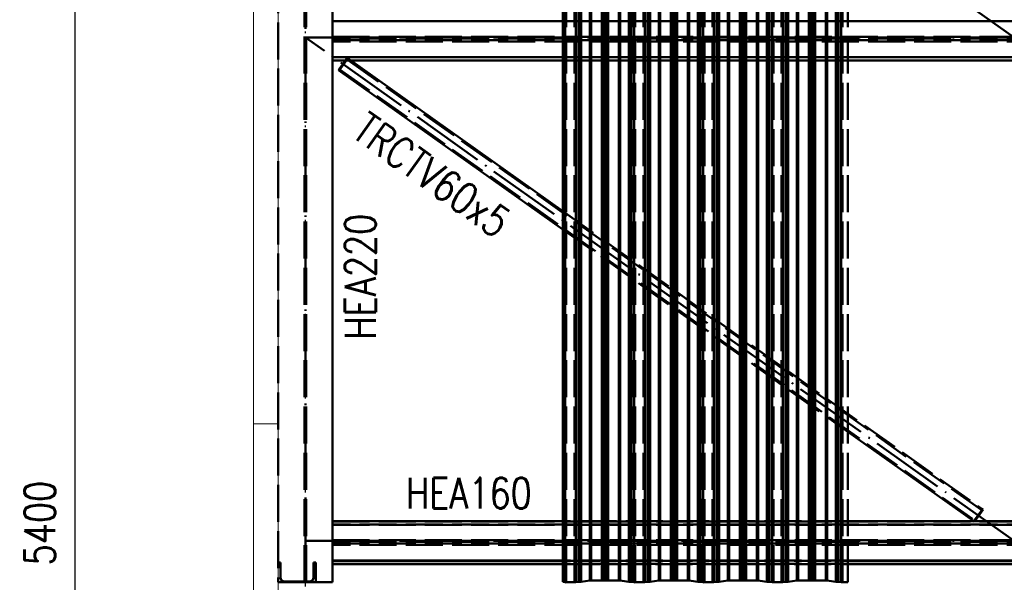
# Paper-space layout 'Layout1' of a CAD drawing. Extents: x -2 to 1033, y -36 to 596.
# Tile 59 of 126: x 335 to 415, y 430 to 476. Entities that reach past the tile are written whole.
import ezdxf

# ---------------------------------------------------------------- set-up
doc = ezdxf.new("R2010")
doc.units = 0
for name, pattern in [('ACAD_ISO02W100', [15, 12, -3]), ('ACAD_ISO04W100', [30.5, 24, -3, 0.5, -3]), ('HP_01_CER_B', [8, 5, -1, 1, -1])]:
    doc.linetypes.add(name, pattern=pattern)
doc.layers.get('0').update_dxf_attribs({"linetype": 'CONTINUOUS'})
doc.layers.get('DEFPOINTS').update_dxf_attribs({"color": 132, "linetype": 'CONTINUOUS'})
for name, color, linetype, lineweight in [('SS_KOTY', 3, 'CONTINUOUS', 25), ('SS_OSY_025', 7, 'HP_01_CER_B', 25), ('SS_PODKLADY_PANELY', 9, 'CONTINUOUS', 13), ('SS_POPIS_PROFILU', 13, 'CONTINUOUS', 25), ('SS_SLOUP ŠTÍTOVÝ', 183, 'CONTINUOUS', 50), ('SS_SLOUPY KRAJNÍ', 143, 'CONTINUOUS', 50), ('SS_VAZNICE', 123, 'CONTINUOUS', 50), ('SS_ZTUŽENÍ STŘECHA', 211, 'CONTINUOUS', 50)]:
    doc.layers.add(name, color=color, linetype=linetype, lineweight=lineweight)
doc.layers.add('SS_PLECHY', color=7, linetype='CONTINUOUS', lineweight=50, true_color=0xb47846)
doc.styles.add('ROMANS', font='romans.shx', dxfattribs={"width": 0.8})
doc.styles.add('romans.shx', font='romans.shx', dxfattribs={"height": 5})
doc.dimstyles.new('A-1_(2.5)_50AS', dxfattribs={"dimtxt": 2.5, "dimasz": 2, "dimexe": 1, "dimexo": 2, "dimgap": 0, "dimtad": 0, "dimdec": 1, "dimlfac": 50, "dimrnd": 1, "dimtxsty": 'ROMANS', "dimblk1": 'OBLIQUE', "dimblk2": 'OBLIQUE', "dimsah": 1, "dimcen": 2, "dimclrd": 256, "dimclre": 256, "dimclrt": 256, "dimadec": 1, "dimazin": 2, "dimtfac": 0.714286, "dimtdec": 1, "dimtmove": 0, "dimatfit": 3, "dimldrblk": 'OPEN', "dimfxl": 1, "dimtvp": 1.142857, "dimtfill": 1, "dimtolj": 1, "dimlwd": -1, "dimlwe": -1, "dimarcsym": 0})

# ---------------------------------------------------------------- blocks, each defined once
blk = doc.blocks.new('_Oblique')
at = {"color": 0, "linetype": 'ByBlock', "lineweight": -2}
blk.add_line((-0.5, -0.5), (0.5, 0.5), dxfattribs=at)
blk = doc.blocks.new('*D108')
at = {"layer": 'DEFPOINTS', "color": 0, "transparency": 16777216}
for p in [(339.851, 488.738), (358.529, 488.738), (358.529, 380.738)]:
    blk.add_point(p, dxfattribs=at)
at = {"layer": 'SS_KOTY', "transparency": 16777216}
for p, q in [((356.529, 488.738), (338.851, 488.738)), ((339.851, 380.738), (339.851, 488.738)), ((356.529, 380.738), (338.851, 380.738))]:
    blk.add_line(p, q, dxfattribs=at)
at = {"layer": 'SS_KOTY', "transparency": 16777216, "xscale": 2, "yscale": 2, "zscale": 2}
for p, rotation in [((339.851, 488.738), 90), ((339.851, 380.738), 270)]:
    blk.add_blockref('_Oblique', p, dxfattribs=dict(at, rotation=rotation))
at = {"layer": 'SS_KOTY', "transparency": 16777216, "insert": (336.994, 434.738), "char_height": 2.5, "attachment_point": 5, "rotation": 90, "style": 'ROMANS', "bg_fill": 3, "box_fill_scale": 1.1, "bg_fill_color": 256, "bg_fill_true_color": 13158600, "bg_fill_transparency": 0}
blk.add_mtext('\\A1;5400', dxfattribs=at)
blk = doc.blocks.new('_OPEN')
at = {"color": 0, "linetype": 'ByBlock'}
for p, q in [((-1, 0.167), (0, 0)), ((0, 0), (-1, -0.167)), ((0, 0), (-1, 0))]:
    blk.add_line(p, q, dxfattribs=at)

psp = doc.layouts.get("Layout1")

# ---------------------------------------------------------------- linework, layer by layer
at = {"layer": 'SS_PLECHY', "color": 5, "linetype": 'Continuous', "ltscale": 0.25}
for p, q in [((381.5986, 520.0449), (381.5986, 430.0889)), ((381.7071, 520.0504), (381.7071, 430.0943)), ((382.585, 520.0504), (382.585, 430.0943)), ((382.6591, 520.0482), (382.6591, 430.0922)), ((382.7699, 520.041), (382.7699, 430.085)), ((382.8952, 520.041), (382.8952, 430.085)), ((383.006, 520.0482), (383.006, 430.0922)), ((383.08, 520.0504), (383.08, 430.0943)), ((383.958, 520.0504), (383.958, 430.0943)), ((384.0665, 520.0449), (384.0665, 430.0889)), ((387.1966, 520.0449), (387.1966, 430.0889)), ((387.3051, 520.0504), (387.3051, 430.0943)), ((388.183, 520.0504), (388.183, 430.0943)), ((388.2571, 520.0482), (388.2571, 430.0922)), ((388.3679, 520.041), (388.3679, 430.085)), ((388.4932, 520.041), (388.4932, 430.085)), ((388.604, 520.0482), (388.604, 430.0922)), ((388.678, 520.0504), (388.678, 430.0943)), ((389.556, 520.0504), (389.556, 430.0943)), ((389.6645, 520.0449), (389.6645, 430.0889)), ((392.7946, 520.0449), (392.7946, 430.0889)), ((392.9031, 520.0504), (392.9031, 430.0943)), ((393.781, 520.0504), (393.781, 430.0943)), ((393.8551, 520.0482), (393.8551, 430.0922)), ((393.9659, 520.041), (393.9659, 430.085)), ((394.0912, 520.041), (394.0912, 430.085)), ((394.202, 520.0482), (394.202, 430.0922)), ((394.276, 520.0504), (394.276, 430.0943)), ((395.154, 520.0504), (395.154, 430.0943)), ((395.2625, 520.0449), (395.2625, 430.0889)), ((398.3926, 520.0449), (398.3926, 430.0889)), ((398.5011, 520.0504), (398.5011, 430.0943)), ((399.379, 520.0504), (399.379, 430.0943)), ((399.4531, 520.0482), (399.4531, 430.0922)), ((399.5639, 520.041), (399.5639, 430.085)), ((399.6892, 520.041), (399.6892, 430.085)), ((399.8, 520.0482), (399.8, 430.0922)), ((399.874, 520.0504), (399.874, 430.0943)), ((400.752, 520.0504), (400.752, 430.0943)), ((400.8605, 520.0449), (400.8605, 430.0889)), ((379.4272, 519.9224), (379.4272, 429.9664)), ((379.4439, 519.9235), (379.4439, 429.9674)), ((379.6063, 519.9004), (379.6063, 429.9443)), ((380.4608, 519.9004), (380.4608, 429.9443)), ((380.6725, 519.9305), (380.6725, 429.9744)), ((380.7195, 519.9345), (380.7195, 429.9784)), ((380.8521, 519.9412), (380.8521, 429.9851)), ((380.8919, 519.9446), (380.8919, 429.9885)), ((384.7732, 519.9446), (384.7732, 429.9885)), ((384.8129, 519.9412), (384.8129, 429.9851)), ((384.9456, 519.9345), (384.9456, 429.9784)), ((384.9926, 519.9305), (384.9926, 429.9744)), ((385.2043, 519.9004), (385.2043, 429.9443)), ((386.0588, 519.9004), (386.0588, 429.9443)), ((386.2705, 519.9305), (386.2705, 429.9744)), ((386.3175, 519.9345), (386.3175, 429.9784)), ((386.4501, 519.9412), (386.4501, 429.9851)), ((386.4899, 519.9446), (386.4899, 429.9885)), ((390.3712, 519.9446), (390.3712, 429.9885)), ((390.4109, 519.9412), (390.4109, 429.9851)), ((390.5436, 519.9345), (390.5436, 429.9784)), ((390.5906, 519.9305), (390.5906, 429.9744)), ((390.8023, 519.9004), (390.8023, 429.9443)), ((391.6568, 519.9004), (391.6568, 429.9443)), ((391.8685, 519.9305), (391.8685, 429.9744)), ((391.9155, 519.9345), (391.9155, 429.9784)), ((392.0481, 519.9412), (392.0481, 429.9851)), ((392.0879, 519.9446), (392.0879, 429.9885)), ((395.9692, 519.9446), (395.9692, 429.9885)), ((396.0089, 519.9412), (396.0089, 429.9851)), ((396.1416, 519.9345), (396.1416, 429.9784)), ((396.1886, 519.9305), (396.1886, 429.9744)), ((396.4003, 519.9004), (396.4003, 429.9443)), ((397.2548, 519.9004), (397.2548, 429.9443)), ((397.4665, 519.9305), (397.4665, 429.9744)), ((397.5135, 519.9345), (397.5135, 429.9784)), ((397.6461, 519.9412), (397.6461, 429.9851)), ((397.6859, 519.9446), (397.6859, 429.9885)), ((401.5672, 519.9446), (401.5672, 429.9885)), ((401.6069, 519.9412), (401.6069, 429.9851)), ((401.7396, 519.9345), (401.7396, 429.9784)), ((401.7866, 519.9305), (401.7866, 429.9744)), ((401.9983, 519.9004), (401.9983, 429.9443)), ((379.4272, 429.9664), (379.4439, 429.9674)), ((379.4272, 429.9664), (379.5896, 429.9433)), ((379.4439, 429.9674), (379.6063, 429.9443)), ((379.6981, 429.9397), (380.369, 429.9397)), ((379.6981, 429.9378), (380.369, 429.9378)), ((380.4608, 429.9443), (380.6725, 429.9744)), ((380.4775, 429.9433), (380.6892, 429.9734)), ((380.7195, 429.9784), (380.8521, 429.9851)), ((380.7289, 429.9768), (380.8616, 429.9835)), ((380.8919, 429.9885), (381.5986, 430.0889)), ((380.9086, 429.9875), (381.6153, 430.0878)), ((381.7071, 430.0943), (382.585, 430.0943)), ((381.7071, 430.0925), (382.585, 430.0925)), ((382.6477, 430.0906), (382.7585, 430.0834)), ((382.6591, 430.0922), (382.7699, 430.085)), ((382.8952, 430.085), (383.006, 430.0922)), ((382.9065, 430.0834), (383.0174, 430.0906)), ((383.08, 430.0943), (383.958, 430.0943)), ((383.08, 430.0925), (383.958, 430.0925)), ((384.0498, 430.0878), (384.7565, 429.9875)), ((384.0665, 430.0889), (384.7732, 429.9885)), ((384.8035, 429.9835), (384.9361, 429.9768)), ((384.8129, 429.9851), (384.9456, 429.9784)), ((384.9759, 429.9734), (385.1876, 429.9433)), ((384.9926, 429.9744), (385.2043, 429.9443)), ((385.2961, 429.9397), (385.967, 429.9397)), ((385.2961, 429.9378), (385.967, 429.9378)), ((386.0588, 429.9443), (386.2705, 429.9744)), ((386.0755, 429.9433), (386.2872, 429.9734)), ((386.3175, 429.9784), (386.4501, 429.9851)), ((386.3269, 429.9768), (386.4596, 429.9835)), ((386.4899, 429.9885), (387.1966, 430.0889)), ((386.5066, 429.9875), (387.2133, 430.0878)), ((387.3051, 430.0943), (388.183, 430.0943)), ((387.3051, 430.0925), (388.183, 430.0925)), ((388.2457, 430.0906), (388.3565, 430.0834)), ((388.2571, 430.0922), (388.3679, 430.085)), ((388.4932, 430.085), (388.604, 430.0922)), ((388.5045, 430.0834), (388.6154, 430.0906)), ((388.678, 430.0943), (389.556, 430.0943)), ((388.678, 430.0925), (389.556, 430.0925)), ((389.6478, 430.0878), (390.3545, 429.9875)), ((389.6645, 430.0889), (390.3712, 429.9885)), ((390.4015, 429.9835), (390.5341, 429.9768)), ((390.4109, 429.9851), (390.5436, 429.9784)), ((390.5739, 429.9734), (390.7856, 429.9433)), ((390.5906, 429.9744), (390.8023, 429.9443)), ((390.8941, 429.9397), (391.565, 429.9397)), ((390.8941, 429.9378), (391.565, 429.9378)), ((391.6568, 429.9443), (391.8685, 429.9744)), ((391.6735, 429.9433), (391.8852, 429.9734)), ((391.9155, 429.9784), (392.0481, 429.9851)), ((391.9249, 429.9768), (392.0576, 429.9835)), ((392.0879, 429.9885), (392.7946, 430.0889)), ((392.1046, 429.9875), (392.8113, 430.0878)), ((392.9031, 430.0943), (393.781, 430.0943)), ((392.9031, 430.0925), (393.781, 430.0925)), ((393.8437, 430.0906), (393.9545, 430.0834)), ((393.8551, 430.0922), (393.9659, 430.085)), ((394.0912, 430.085), (394.202, 430.0922)), ((394.1025, 430.0834), (394.2134, 430.0906)), ((394.276, 430.0943), (395.154, 430.0943)), ((394.276, 430.0925), (395.154, 430.0925)), ((395.2458, 430.0878), (395.9525, 429.9875)), ((395.2625, 430.0889), (395.9692, 429.9885)), ((395.9995, 429.9835), (396.1321, 429.9768)), ((396.0089, 429.9851), (396.1416, 429.9784)), ((396.1719, 429.9734), (396.3836, 429.9433)), ((396.1886, 429.9744), (396.4003, 429.9443)), ((396.4921, 429.9397), (397.163, 429.9397)), ((396.4921, 429.9378), (397.163, 429.9378)), ((397.2548, 429.9443), (397.4665, 429.9744)), ((397.2715, 429.9433), (397.4832, 429.9734)), ((397.5135, 429.9784), (397.6461, 429.9851)), ((397.5229, 429.9768), (397.6556, 429.9835)), ((397.6859, 429.9885), (398.3926, 430.0889)), ((397.7026, 429.9875), (398.4093, 430.0878)), ((398.5011, 430.0943), (399.379, 430.0943)), ((398.5011, 430.0925), (399.379, 430.0925)), ((399.4417, 430.0906), (399.5525, 430.0834)), ((399.4531, 430.0922), (399.5639, 430.085)), ((399.6892, 430.085), (399.8, 430.0922)), ((399.7005, 430.0834), (399.8114, 430.0906)), ((399.874, 430.0943), (400.752, 430.0943)), ((399.874, 430.0925), (400.752, 430.0925)), ((400.8438, 430.0878), (401.5505, 429.9875)), ((400.8605, 430.0889), (401.5672, 429.9885)), ((401.5975, 429.9835), (401.7301, 429.9768)), ((401.6069, 429.9851), (401.7396, 429.9784)), ((401.7699, 429.9734), (401.9816, 429.9433)), ((401.7866, 429.9744), (401.9983, 429.9443)), ((402.0901, 429.9397), (402.5255, 429.9397)), ((402.0901, 429.9378), (402.5255, 429.9378)), ((402.5255, 429.9378), (402.5255, 429.9397)), ((402.5255, 429.936), (402.5255, 429.9378))]:
    psp.add_line(p, q, dxfattribs=at)
at = {"layer": 'SS_PLECHY', "color": 5, "linetype": 'ACAD_ISO02W100', "ltscale": 0.25}
for p, q in [((381.6153, 430.0878), (381.6153, 520.0439)), ((382.6477, 430.0906), (382.6477, 520.0467)), ((382.7585, 430.0834), (382.7585, 520.0395)), ((382.9065, 430.0834), (382.9065, 520.0395)), ((383.0174, 430.0906), (383.0174, 520.0467)), ((384.0498, 430.0878), (384.0498, 520.0439)), ((387.2133, 430.0878), (387.2133, 520.0439)), ((388.2457, 430.0906), (388.2457, 520.0467)), ((388.3565, 430.0834), (388.3565, 520.0395)), ((388.5045, 430.0834), (388.5045, 520.0395)), ((388.6154, 430.0906), (388.6154, 520.0467)), ((389.6478, 430.0878), (389.6478, 520.0439)), ((392.8113, 430.0878), (392.8113, 520.0439)), ((393.8437, 430.0906), (393.8437, 520.0467)), ((393.9545, 430.0834), (393.9545, 520.0395)), ((394.1025, 430.0834), (394.1025, 520.0395)), ((394.2134, 430.0906), (394.2134, 520.0467)), ((395.2458, 430.0878), (395.2458, 520.0439)), ((398.4093, 430.0878), (398.4093, 520.0439)), ((399.4417, 430.0906), (399.4417, 520.0467)), ((399.5525, 430.0834), (399.5525, 520.0395)), ((399.7005, 430.0834), (399.7005, 520.0395)), ((399.8114, 430.0906), (399.8114, 520.0467)), ((400.8438, 430.0878), (400.8438, 520.0439)), ((379.5896, 429.9433), (379.5896, 519.8994)), ((380.4775, 429.9433), (380.4775, 519.8994)), ((380.6892, 429.9734), (380.6892, 519.9295)), ((380.7289, 429.9768), (380.7289, 519.9329)), ((380.8616, 429.9835), (380.8616, 519.9395)), ((380.9086, 429.9875), (380.9086, 519.9436)), ((384.7565, 429.9875), (384.7565, 519.9436)), ((384.8035, 429.9835), (384.8035, 519.9395)), ((384.9361, 429.9768), (384.9361, 519.9329)), ((384.9759, 429.9734), (384.9759, 519.9295)), ((385.1876, 429.9433), (385.1876, 519.8994)), ((386.0755, 429.9433), (386.0755, 519.8994)), ((386.2872, 429.9734), (386.2872, 519.9295)), ((386.3269, 429.9768), (386.3269, 519.9329)), ((386.4596, 429.9835), (386.4596, 519.9395)), ((386.5066, 429.9875), (386.5066, 519.9436)), ((390.3545, 429.9875), (390.3545, 519.9436)), ((390.4015, 429.9835), (390.4015, 519.9395)), ((390.5341, 429.9768), (390.5341, 519.9329)), ((390.5739, 429.9734), (390.5739, 519.9295)), ((390.7856, 429.9433), (390.7856, 519.8994)), ((391.6735, 429.9433), (391.6735, 519.8994)), ((391.8852, 429.9734), (391.8852, 519.9295)), ((391.9249, 429.9768), (391.9249, 519.9329)), ((392.0576, 429.9835), (392.0576, 519.9395)), ((392.1046, 429.9875), (392.1046, 519.9436)), ((395.9525, 429.9875), (395.9525, 519.9436)), ((395.9995, 429.9835), (395.9995, 519.9395)), ((396.1321, 429.9768), (396.1321, 519.9329)), ((396.1719, 429.9734), (396.1719, 519.9295)), ((396.3836, 429.9433), (396.3836, 519.8994)), ((397.2715, 429.9433), (397.2715, 519.8994)), ((397.4832, 429.9734), (397.4832, 519.9295)), ((397.5229, 429.9768), (397.5229, 519.9329)), ((397.6556, 429.9835), (397.6556, 519.9395)), ((397.7026, 429.9875), (397.7026, 519.9436)), ((401.5505, 429.9875), (401.5505, 519.9436)), ((401.5975, 429.9835), (401.5975, 519.9395)), ((401.7301, 429.9768), (401.7301, 519.9329)), ((401.7699, 429.9734), (401.7699, 519.9295)), ((401.9816, 429.9433), (401.9816, 519.8994)), ((379.6981, 429.9378), (379.6981, 500.6454)), ((380.369, 429.9378), (380.369, 500.1692)), ((385.2961, 429.9378), (385.2961, 496.6714)), ((385.967, 429.9378), (385.967, 496.1952)), ((390.8941, 429.9378), (390.8941, 492.6973)), ((391.565, 429.9378), (391.565, 492.2211)), ((396.4921, 429.9378), (396.4921, 488.7233)), ((397.163, 429.9378), (397.163, 488.247)), ((402.0901, 429.9378), (402.0901, 484.7492)), ((402.5255, 429.9397), (402.5255, 484.4401)), ((379.6981, 429.936), (379.6981, 429.9378)), ((380.369, 429.936), (380.369, 429.9378)), ((381.7071, 430.0943), (381.7071, 430.0925)), ((382.585, 430.0943), (382.585, 430.0925)), ((383.08, 430.0943), (383.08, 430.0925)), ((383.958, 430.0943), (383.958, 430.0925)), ((385.2961, 429.936), (385.2961, 429.9378)), ((385.967, 429.936), (385.967, 429.9378)), ((387.3051, 430.0943), (387.3051, 430.0925)), ((388.183, 430.0943), (388.183, 430.0925)), ((388.678, 430.0943), (388.678, 430.0925)), ((389.556, 430.0943), (389.556, 430.0925)), ((390.8941, 429.936), (390.8941, 429.9378)), ((391.565, 429.936), (391.565, 429.9378)), ((392.9031, 430.0943), (392.9031, 430.0925)), ((393.781, 430.0943), (393.781, 430.0925)), ((394.276, 430.0943), (394.276, 430.0925)), ((395.154, 430.0943), (395.154, 430.0925)), ((396.4921, 429.936), (396.4921, 429.9378)), ((397.163, 429.936), (397.163, 429.9378)), ((398.5011, 430.0943), (398.5011, 430.0925)), ((399.379, 430.0943), (399.379, 430.0925)), ((399.874, 430.0943), (399.874, 430.0925)), ((400.752, 430.0943), (400.752, 430.0925)), ((402.0901, 429.936), (402.0901, 429.9378))]:
    psp.add_line(p, q, dxfattribs=at)
at = {"layer": 'SS_PLECHY', "color": 5, "linetype": 'Continuous', "ltscale": 0.25, "extrusion": (5.42522e-12, -0.9956, 0.093704)}
psp.add_arc((379.6981, 40.2878, -428.0583), 0.13, 213.424811, 270, dxfattribs=at)
at = {"layer": 'SS_PLECHY', "color": 5, "linetype": 'Continuous', "ltscale": 0.25, "extrusion": (-9.24557e-12, 0.9956, 0.093704)}
psp.add_arc((-379.6981, -40.2856, 428.034), 0.13, 270, 326.575189, dxfattribs=at)
at = {"layer": 'SS_PLECHY', "color": 5, "linetype": 'Continuous', "ltscale": 0.25, "extrusion": (6.0807e-12, -0.9956, 0.093704)}
psp.add_arc((379.6981, 40.2878, -428.0583), 0.11, 213.424811, 270, dxfattribs=at)
at = {"layer": 'SS_PLECHY', "color": 5, "linetype": 'Continuous', "ltscale": 0.25, "extrusion": (-3.32447e-12, -0.9956, 0.093704)}
psp.add_arc((380.369, 40.2878, -428.0583), 0.11, 270, 326.575189, dxfattribs=at)
at = {"layer": 'SS_PLECHY', "color": 5, "linetype": 'Continuous', "ltscale": 0.25, "extrusion": (-2.59915e-12, -0.9956, 0.093704)}
psp.add_arc((380.369, 40.2878, -428.0583), 0.13, 270, 326.575189, dxfattribs=at)
at = {"layer": 'SS_PLECHY', "color": 5, "linetype": 'Continuous', "ltscale": 0.25, "extrusion": (4.83128e-12, 0.9956, 0.093704)}
psp.add_arc((-380.369, -40.2856, 428.034), 0.13, 213.424811, 270, dxfattribs=at)
at = {"layer": 'SS_PLECHY', "color": 5, "linetype": 'Continuous', "ltscale": 0.25, "extrusion": (-4.68486e-12, 0.9956, -0.093704)}
psp.add_arc((-380.781, 40.2895, 428.0759), 0.13, 33.424811, 61.735996, dxfattribs=at)
at = {"layer": 'SS_PLECHY', "color": 5, "linetype": 'Continuous', "ltscale": 0.25, "extrusion": (-4.83746e-12, 0.9956, -0.093704)}
psp.add_arc((-380.781, 40.2895, 428.0759), 0.11, 33.424811, 61.735996, dxfattribs=at)
at = {"layer": 'SS_PLECHY', "color": 5, "linetype": 'Continuous', "ltscale": 0.25, "extrusion": (-2.89285e-12, -0.9956, 0.093704)}
psp.add_arc((380.8001, 40.292, -428.1023), 0.11, 298.264004, 326.575189, dxfattribs=at)
at = {"layer": 'SS_PLECHY', "color": 5, "linetype": 'Continuous', "ltscale": 0.25, "extrusion": (-3.05165e-12, -0.9956, 0.093704)}
psp.add_arc((380.8001, 40.292, -428.1023), 0.13, 298.264004, 326.575189, dxfattribs=at)
at = {"layer": 'SS_PLECHY', "color": 5, "linetype": 'Continuous', "ltscale": 0.25, "extrusion": (-6.39448e-13, 0.9956, -0.093704)}
psp.add_arc((-381.7071, 40.3002, 428.1898), 0.13, 33.424811, 90, dxfattribs=at)
at = {"layer": 'SS_PLECHY', "color": 5, "linetype": 'Continuous', "ltscale": 0.25, "extrusion": (-6.34698e-13, 0.9956, -0.093704)}
psp.add_arc((-381.7071, 40.3002, 428.1898), 0.11, 33.424811, 90, dxfattribs=at)
at = {"layer": 'SS_PLECHY', "color": 5, "linetype": 'Continuous', "ltscale": 0.25, "extrusion": (2.33376e-14, 0.9956, -0.093704)}
psp.add_arc((-382.585, 40.3002, 428.1898), 0.13, 90, 124.700883, dxfattribs=at)
at = {"layer": 'SS_PLECHY', "color": 5, "linetype": 'Continuous', "ltscale": 0.25, "extrusion": (8.86317e-14, 0.9956, -0.093704)}
psp.add_arc((-382.585, 40.3002, 428.1898), 0.11, 90, 124.700883, dxfattribs=at)
at = {"layer": 'SS_PLECHY', "color": 5, "linetype": 'Continuous', "ltscale": 0.25, "extrusion": (3.37324e-14, -0.9956, 0.093704)}
psp.add_arc((382.8325, 40.3013, -428.2011), 0.13, 235.299117, 304.700883, dxfattribs=at)
at = {"layer": 'SS_PLECHY', "color": 5, "linetype": 'Continuous', "ltscale": 0.25, "extrusion": (-1.5684e-13, -0.9956, 0.093704)}
psp.add_arc((382.8325, 40.3013, -428.2011), 0.11, 235.299117, 304.700883, dxfattribs=at)
at = {"layer": 'SS_PLECHY', "color": 5, "linetype": 'Continuous', "ltscale": 0.25, "extrusion": (6.36982e-14, 0.9956, -0.093704)}
psp.add_arc((-383.08, 40.3002, 428.1898), 0.13, 55.299117, 90, dxfattribs=at)
at = {"layer": 'SS_PLECHY', "color": 5, "linetype": 'Continuous', "ltscale": 0.25, "extrusion": (5.54174e-14, 0.9956, -0.093704)}
psp.add_arc((-383.08, 40.3002, 428.1898), 0.11, 55.299117, 90, dxfattribs=at)
at = {"layer": 'SS_PLECHY', "color": 5, "linetype": 'Continuous', "ltscale": 0.25, "extrusion": (3.77417e-14, 0.9956, -0.093704)}
psp.add_arc((-383.958, 40.3002, 428.1898), 0.13, 90, 146.575189, dxfattribs=at)
at = {"layer": 'SS_PLECHY', "color": 5, "linetype": 'Continuous', "ltscale": 0.25, "extrusion": (-1.61878e-13, 0.9956, -0.093704)}
psp.add_arc((-383.958, 40.3002, 428.1898), 0.11, 90, 146.575189, dxfattribs=at)
at = {"layer": 'SS_PLECHY', "color": 5, "linetype": 'Continuous', "ltscale": 0.25, "extrusion": (2.96584e-12, -0.9956, 0.093704)}
psp.add_arc((384.865, 40.292, -428.1023), 0.13, 213.424811, 241.735996, dxfattribs=at)
at = {"layer": 'SS_PLECHY', "color": 5, "linetype": 'Continuous', "ltscale": 0.25, "extrusion": (2.78685e-12, -0.9956, 0.093704)}
psp.add_arc((384.865, 40.292, -428.1023), 0.11, 213.424811, 241.735996, dxfattribs=at)
at = {"layer": 'SS_PLECHY', "color": 5, "linetype": 'Continuous', "ltscale": 0.25, "extrusion": (2.44169e-12, 0.9956, -0.093704)}
psp.add_arc((-384.8841, 40.2895, 428.0759), 0.11, 118.264004, 146.575189, dxfattribs=at)
at = {"layer": 'SS_PLECHY', "color": 5, "linetype": 'Continuous', "ltscale": 0.25, "extrusion": (2.34656e-12, 0.9956, -0.093704)}
psp.add_arc((-384.8841, 40.2895, 428.0759), 0.13, 118.264004, 146.575189, dxfattribs=at)
at = {"layer": 'SS_PLECHY', "color": 5, "linetype": 'Continuous', "ltscale": 0.25, "extrusion": (3.8962e-12, -0.9956, 0.093704)}
psp.add_arc((385.2961, 40.2878, -428.0583), 0.13, 213.424811, 270, dxfattribs=at)
at = {"layer": 'SS_PLECHY', "color": 5, "linetype": 'Continuous', "ltscale": 0.25, "extrusion": (-5.96025e-12, 0.9956, 0.093704)}
psp.add_arc((-385.2961, -40.2856, 428.034), 0.13, 270, 326.575189, dxfattribs=at)
at = {"layer": 'SS_PLECHY', "color": 5, "linetype": 'Continuous', "ltscale": 0.25, "extrusion": (4.27362e-12, -0.9956, 0.093704)}
psp.add_arc((385.2961, 40.2878, -428.0583), 0.11, 213.424811, 270, dxfattribs=at)
at = {"layer": 'SS_PLECHY', "color": 5, "linetype": 'Continuous', "ltscale": 0.25, "extrusion": (-2.36334e-12, -0.9956, 0.093704)}
psp.add_arc((385.967, 40.2878, -428.0583), 0.11, 270, 326.575189, dxfattribs=at)
at = {"layer": 'SS_PLECHY', "color": 5, "linetype": 'Continuous', "ltscale": 0.25, "extrusion": (-1.78587e-12, -0.9956, 0.093704)}
psp.add_arc((385.967, 40.2878, -428.0583), 0.13, 270, 326.575189, dxfattribs=at)
at = {"layer": 'SS_PLECHY', "color": 5, "linetype": 'Continuous', "ltscale": 0.25, "extrusion": (3.08935e-12, 0.9956, 0.093704)}
psp.add_arc((-385.967, -40.2856, 428.034), 0.13, 213.424811, 270, dxfattribs=at)
at = {"layer": 'SS_PLECHY', "color": 5, "linetype": 'Continuous', "ltscale": 0.25, "extrusion": (-3.1558e-12, 0.9956, -0.093704)}
psp.add_arc((-386.379, 40.2895, 428.0759), 0.13, 33.424811, 61.735996, dxfattribs=at)
at = {"layer": 'SS_PLECHY', "color": 5, "linetype": 'Continuous', "ltscale": 0.25, "extrusion": (-3.01835e-12, 0.9956, -0.093704)}
psp.add_arc((-386.379, 40.2895, 428.0759), 0.11, 33.424811, 61.735996, dxfattribs=at)
at = {"layer": 'SS_PLECHY', "color": 5, "linetype": 'Continuous', "ltscale": 0.25, "extrusion": (-1.48409e-12, -0.9956, 0.093704)}
psp.add_arc((386.3981, 40.292, -428.1023), 0.11, 298.264004, 326.575189, dxfattribs=at)
at = {"layer": 'SS_PLECHY', "color": 5, "linetype": 'Continuous', "ltscale": 0.25, "extrusion": (-1.86751e-12, -0.9956, 0.093704)}
psp.add_arc((386.3981, 40.292, -428.1023), 0.13, 298.264004, 326.575189, dxfattribs=at)
at = {"layer": 'SS_PLECHY', "color": 5, "linetype": 'Continuous', "ltscale": 0.25, "extrusion": (8.89606e-13, 0.9956, -0.093704)}
psp.add_arc((-387.3051, 40.3002, 428.1898), 0.13, 33.424811, 90, dxfattribs=at)
at = {"layer": 'SS_PLECHY', "color": 5, "linetype": 'Continuous', "ltscale": 0.25, "extrusion": (1.17234e-12, 0.9956, -0.093704)}
psp.add_arc((-387.3051, 40.3002, 428.1898), 0.11, 33.424811, 90, dxfattribs=at)
at = {"layer": 'SS_PLECHY', "color": 5, "linetype": 'Continuous', "ltscale": 0.25, "extrusion": (-5.90086e-13, 0.9956, -0.093704)}
psp.add_arc((-388.183, 40.3002, 428.1898), 0.13, 90, 124.700883, dxfattribs=at)
at = {"layer": 'SS_PLECHY', "color": 5, "linetype": 'Continuous', "ltscale": 0.25, "extrusion": (-6.36333e-13, 0.9956, -0.093704)}
psp.add_arc((-388.183, 40.3002, 428.1898), 0.11, 90, 124.700883, dxfattribs=at)
at = {"layer": 'SS_PLECHY', "color": 5, "linetype": 'Continuous', "ltscale": 0.25, "extrusion": (-7.63936e-13, -0.9956, 0.093704)}
psp.add_arc((388.4305, 40.3013, -428.2011), 0.13, 235.299117, 304.700883, dxfattribs=at)
at = {"layer": 'SS_PLECHY', "color": 5, "linetype": 'Continuous', "ltscale": 0.25, "extrusion": (-9.06689e-13, -0.9956, 0.093704)}
psp.add_arc((388.4305, 40.3013, -428.2011), 0.11, 235.299117, 304.700883, dxfattribs=at)
at = {"layer": 'SS_PLECHY', "color": 5, "linetype": 'Continuous', "ltscale": 0.25, "extrusion": (5.40863e-13, 0.9956, -0.093704)}
psp.add_arc((-388.678, 40.3002, 428.1898), 0.13, 55.299117, 90, dxfattribs=at)
at = {"layer": 'SS_PLECHY', "color": 5, "linetype": 'Continuous', "ltscale": 0.25, "extrusion": (8.32499e-13, 0.9956, -0.093704)}
psp.add_arc((-388.678, 40.3002, 428.1898), 0.11, 55.299117, 90, dxfattribs=at)
at = {"layer": 'SS_PLECHY', "color": 5, "linetype": 'Continuous', "ltscale": 0.25, "extrusion": (-7.75525e-13, 0.9956, -0.093704)}
psp.add_arc((-389.556, 40.3002, 428.1898), 0.13, 90, 146.575189, dxfattribs=at)
at = {"layer": 'SS_PLECHY', "color": 5, "linetype": 'Continuous', "ltscale": 0.25, "extrusion": (-1.12943e-12, 0.9956, -0.093704)}
psp.add_arc((-389.556, 40.3002, 428.1898), 0.11, 90, 146.575189, dxfattribs=at)
at = {"layer": 'SS_PLECHY', "color": 5, "linetype": 'Continuous', "ltscale": 0.25, "extrusion": (1.42659e-12, -0.9956, 0.093704)}
psp.add_arc((390.463, 40.292, -428.1023), 0.13, 213.424811, 241.735996, dxfattribs=at)
at = {"layer": 'SS_PLECHY', "color": 5, "linetype": 'Continuous', "ltscale": 0.25, "extrusion": (1.18164e-12, -0.9956, 0.093704)}
psp.add_arc((390.463, 40.292, -428.1023), 0.11, 213.424811, 241.735996, dxfattribs=at)
at = {"layer": 'SS_PLECHY', "color": 5, "linetype": 'Continuous', "ltscale": 0.25, "extrusion": (1.04228e-12, 0.9956, -0.093704)}
psp.add_arc((-390.4821, 40.2895, 428.0759), 0.11, 118.264004, 146.575189, dxfattribs=at)
at = {"layer": 'SS_PLECHY', "color": 5, "linetype": 'Continuous', "ltscale": 0.25, "extrusion": (1.16246e-12, 0.9956, -0.093704)}
psp.add_arc((-390.4821, 40.2895, 428.0759), 0.13, 118.264004, 146.575189, dxfattribs=at)
at = {"layer": 'SS_PLECHY', "color": 5, "linetype": 'Continuous', "ltscale": 0.25, "extrusion": (2.13995e-12, -0.9956, 0.093704)}
psp.add_arc((390.8941, 40.2878, -428.0583), 0.13, 213.424811, 270, dxfattribs=at)
at = {"layer": 'SS_PLECHY', "color": 5, "linetype": 'Continuous', "ltscale": 0.25, "extrusion": (-2.67495e-12, 0.9956, 0.093704)}
psp.add_arc((-390.8941, -40.2856, 428.034), 0.13, 270, 326.575189, dxfattribs=at)
at = {"layer": 'SS_PLECHY', "color": 5, "linetype": 'Continuous', "ltscale": 0.25, "extrusion": (2.19807e-12, -0.9956, 0.093704)}
psp.add_arc((390.8941, 40.2878, -428.0583), 0.11, 213.424811, 270, dxfattribs=at)
at = {"layer": 'SS_PLECHY', "color": 5, "linetype": 'Continuous', "ltscale": 0.25, "extrusion": (-1.40221e-12, -0.9956, 0.093704)}
psp.add_arc((391.565, 40.2878, -428.0583), 0.11, 270, 326.575189, dxfattribs=at)
at = {"layer": 'SS_PLECHY', "color": 5, "linetype": 'Continuous', "ltscale": 0.25, "extrusion": (-9.67177e-13, -0.9956, 0.093704)}
psp.add_arc((391.565, 40.2878, -428.0583), 0.13, 270, 326.575189, dxfattribs=at)
at = {"layer": 'SS_PLECHY', "color": 5, "linetype": 'Continuous', "ltscale": 0.25, "extrusion": (1.34196e-12, 0.9956, 0.093704)}
psp.add_arc((-391.565, -40.2856, 428.034), 0.13, 213.424811, 270, dxfattribs=at)
at = {"layer": 'SS_PLECHY', "color": 5, "linetype": 'Continuous', "ltscale": 0.25, "extrusion": (-1.58057e-12, 0.9956, -0.093704)}
psp.add_arc((-391.977, 40.2895, 428.0759), 0.13, 33.424811, 61.735996, dxfattribs=at)
at = {"layer": 'SS_PLECHY', "color": 5, "linetype": 'Continuous', "ltscale": 0.25, "extrusion": (-1.21127e-12, 0.9956, -0.093704)}
psp.add_arc((-391.977, 40.2895, 428.0759), 0.11, 33.424811, 61.735996, dxfattribs=at)
at = {"layer": 'SS_PLECHY', "color": 5, "linetype": 'Continuous', "ltscale": 0.25, "extrusion": (-8.46796e-14, -0.9956, 0.093704)}
psp.add_arc((391.9961, 40.292, -428.1023), 0.11, 298.264004, 326.575189, dxfattribs=at)
at = {"layer": 'SS_PLECHY', "color": 5, "linetype": 'Continuous', "ltscale": 0.25, "extrusion": (-6.75493e-13, -0.9956, 0.093704)}
psp.add_arc((391.9961, 40.292, -428.1023), 0.13, 298.264004, 326.575189, dxfattribs=at)
at = {"layer": 'SS_PLECHY', "color": 5, "linetype": 'Continuous', "ltscale": 0.25, "extrusion": (2.41866e-12, 0.9956, -0.093704)}
psp.add_arc((-392.9031, 40.3002, 428.1898), 0.13, 33.424811, 90, dxfattribs=at)
at = {"layer": 'SS_PLECHY', "color": 5, "linetype": 'Continuous', "ltscale": 0.25, "extrusion": (2.97942e-12, 0.9956, -0.093704)}
psp.add_arc((-392.9031, 40.3002, 428.1898), 0.11, 33.424811, 90, dxfattribs=at)
at = {"layer": 'SS_PLECHY', "color": 5, "linetype": 'Continuous', "ltscale": 0.25, "extrusion": (-1.20761e-12, 0.9956, -0.093704)}
psp.add_arc((-393.781, 40.3002, 428.1898), 0.13, 90, 124.700883, dxfattribs=at)
at = {"layer": 'SS_PLECHY', "color": 5, "linetype": 'Continuous', "ltscale": 0.25, "extrusion": (-1.36615e-12, 0.9956, -0.093704)}
psp.add_arc((-393.781, 40.3002, 428.1898), 0.11, 90, 124.700883, dxfattribs=at)
at = {"layer": 'SS_PLECHY', "color": 5, "linetype": 'Continuous', "ltscale": 0.25, "extrusion": (-1.54661e-12, -0.9956, 0.093704)}
psp.add_arc((394.0285, 40.3013, -428.2011), 0.13, 235.299117, 304.700883, dxfattribs=at)
at = {"layer": 'SS_PLECHY', "color": 5, "linetype": 'Continuous', "ltscale": 0.25, "extrusion": (-1.73514e-12, -0.9956, 0.093704)}
psp.add_arc((394.0285, 40.3013, -428.2011), 0.11, 235.299117, 304.700883, dxfattribs=at)
at = {"layer": 'SS_PLECHY', "color": 5, "linetype": 'Continuous', "ltscale": 0.25, "extrusion": (1.24265e-12, 0.9956, -0.093704)}
psp.add_arc((-394.276, 40.3002, 428.1898), 0.13, 55.299117, 90, dxfattribs=at)
at = {"layer": 'SS_PLECHY', "color": 5, "linetype": 'Continuous', "ltscale": 0.25, "extrusion": (1.32664e-12, 0.9956, -0.093704)}
psp.add_arc((-394.276, 40.3002, 428.1898), 0.11, 55.299117, 90, dxfattribs=at)
at = {"layer": 'SS_PLECHY', "color": 5, "linetype": 'Continuous', "ltscale": 0.25, "extrusion": (-1.59423e-12, 0.9956, -0.093704)}
psp.add_arc((-395.154, 40.3002, 428.1898), 0.13, 90, 146.575189, dxfattribs=at)
at = {"layer": 'SS_PLECHY', "color": 5, "linetype": 'Continuous', "ltscale": 0.25, "extrusion": (-2.09057e-12, 0.9956, -0.093704)}
psp.add_arc((-395.154, 40.3002, 428.1898), 0.11, 90, 146.575189, dxfattribs=at)
at = {"layer": 'SS_PLECHY', "color": 5, "linetype": 'Continuous', "ltscale": 0.25, "extrusion": (-1.02489e-13, -0.9956, 0.093704)}
psp.add_arc((396.061, 40.292, -428.1023), 0.13, 213.424811, 241.735996, dxfattribs=at)
at = {"layer": 'SS_PLECHY', "color": 5, "linetype": 'Continuous', "ltscale": 0.25, "extrusion": (-6.25443e-13, -0.9956, 0.093704)}
psp.add_arc((396.061, 40.292, -428.1023), 0.11, 213.424811, 241.735996, dxfattribs=at)
at = {"layer": 'SS_PLECHY', "color": 5, "linetype": 'Continuous', "ltscale": 0.25, "extrusion": (-3.57123e-13, 0.9956, -0.093704)}
psp.add_arc((-396.0801, 40.2895, 428.0759), 0.11, 118.264004, 146.575189, dxfattribs=at)
at = {"layer": 'SS_PLECHY', "color": 5, "linetype": 'Continuous', "ltscale": 0.25, "extrusion": (-2.16453e-14, 0.9956, -0.093704)}
psp.add_arc((-396.0801, 40.2895, 428.0759), 0.13, 118.264004, 146.575189, dxfattribs=at)
at = {"layer": 'SS_PLECHY', "color": 5, "linetype": 'Continuous', "ltscale": 0.25, "extrusion": (6.10873e-13, -0.9956, 0.093704)}
psp.add_arc((396.4921, 40.2878, -428.0583), 0.13, 213.424811, 270, dxfattribs=at)
at = {"layer": 'SS_PLECHY', "color": 5, "linetype": 'Continuous', "ltscale": 0.25, "extrusion": (6.10349e-13, 0.9956, 0.093704)}
psp.add_arc((-396.4921, -40.2856, 428.034), 0.13, 270, 326.575189, dxfattribs=at)
at = {"layer": 'SS_PLECHY', "color": 5, "linetype": 'Continuous', "ltscale": 0.25, "extrusion": (3.90989e-13, -0.9956, 0.093704)}
psp.add_arc((396.4921, 40.2878, -428.0583), 0.11, 213.424811, 270, dxfattribs=at)
at = {"layer": 'SS_PLECHY', "color": 5, "linetype": 'Continuous', "ltscale": 0.25, "extrusion": (-2.98271e-13, -0.9956, 0.093704)}
psp.add_arc((397.163, 40.2878, -428.0583), 0.11, 270, 326.575189, dxfattribs=at)
at = {"layer": 'SS_PLECHY', "color": 5, "linetype": 'Continuous', "ltscale": 0.25, "extrusion": (-3.84998e-14, -0.9956, 0.093704)}
psp.add_arc((397.163, 40.2878, -428.0583), 0.13, 270, 326.575189, dxfattribs=at)
at = {"layer": 'SS_PLECHY', "color": 5, "linetype": 'Continuous', "ltscale": 0.25, "extrusion": (-3.47717e-13, 0.9956, 0.093704)}
psp.add_arc((-397.163, -40.2856, 428.034), 0.13, 213.424811, 270, dxfattribs=at)
at = {"layer": 'SS_PLECHY', "color": 5, "linetype": 'Continuous', "ltscale": 0.25, "extrusion": (-9.77218e-14, 0.9956, -0.093704)}
psp.add_arc((-397.575, 40.2895, 428.0759), 0.13, 33.424811, 61.735996, dxfattribs=at)
at = {"layer": 'SS_PLECHY', "color": 5, "linetype": 'Continuous', "ltscale": 0.25, "extrusion": (5.95775e-13, 0.9956, -0.093704)}
psp.add_arc((-397.575, 40.2895, 428.0759), 0.11, 33.424811, 61.735996, dxfattribs=at)
at = {"layer": 'SS_PLECHY', "color": 5, "linetype": 'Continuous', "ltscale": 0.25, "extrusion": (1.31473e-12, -0.9956, 0.093704)}
psp.add_arc((397.5941, 40.292, -428.1023), 0.11, 298.264004, 326.575189, dxfattribs=at)
at = {"layer": 'SS_PLECHY', "color": 5, "linetype": 'Continuous', "ltscale": 0.25, "extrusion": (5.08609e-13, -0.9956, 0.093704)}
psp.add_arc((397.5941, 40.292, -428.1023), 0.13, 298.264004, 326.575189, dxfattribs=at)
at = {"layer": 'SS_PLECHY', "color": 5, "linetype": 'Continuous', "ltscale": 0.25, "extrusion": (3.9579e-12, 0.9956, -0.093704)}
psp.add_arc((-398.5011, 40.3002, 428.1898), 0.13, 33.424811, 90, dxfattribs=at)
at = {"layer": 'SS_PLECHY', "color": 5, "linetype": 'Continuous', "ltscale": 0.25, "extrusion": (4.79857e-12, 0.9956, -0.093704)}
psp.add_arc((-398.5011, 40.3002, 428.1898), 0.11, 33.424811, 90, dxfattribs=at)
at = {"layer": 'SS_PLECHY', "color": 5, "linetype": 'Continuous', "ltscale": 0.25, "extrusion": (-1.90807e-12, 0.9956, -0.093704)}
psp.add_arc((-399.379, 40.3002, 428.1898), 0.13, 90, 124.700883, dxfattribs=at)
at = {"layer": 'SS_PLECHY', "color": 5, "linetype": 'Continuous', "ltscale": 0.25, "extrusion": (-2.19398e-12, 0.9956, -0.093704)}
psp.add_arc((-399.379, 40.3002, 428.1898), 0.11, 90, 124.700883, dxfattribs=at)
at = {"layer": 'SS_PLECHY', "color": 5, "linetype": 'Continuous', "ltscale": 0.25, "extrusion": (-1.87877e-12, -0.9956, 0.093704)}
psp.add_arc((399.6265, 40.3013, -428.2011), 0.13, 235.299117, 304.700883, dxfattribs=at)
at = {"layer": 'SS_PLECHY', "color": 5, "linetype": 'Continuous', "ltscale": 0.25, "extrusion": (-2.41704e-12, -0.9956, 0.093704)}
psp.add_arc((399.6265, 40.3013, -428.2011), 0.11, 235.299117, 304.700883, dxfattribs=at)
at = {"layer": 'SS_PLECHY', "color": 5, "linetype": 'Continuous', "ltscale": 0.25, "extrusion": (1.90807e-12, 0.9956, -0.093704)}
psp.add_arc((-399.874, 40.3002, 428.1898), 0.13, 55.299117, 90, dxfattribs=at)
at = {"layer": 'SS_PLECHY', "color": 5, "linetype": 'Continuous', "ltscale": 0.25, "extrusion": (2.23511e-12, 0.9956, -0.093704)}
psp.add_arc((-399.874, 40.3002, 428.1898), 0.11, 55.299117, 90, dxfattribs=at)
at = {"layer": 'SS_PLECHY', "color": 5, "linetype": 'Continuous', "ltscale": 0.25, "extrusion": (-2.4075e-12, 0.9956, -0.093704)}
psp.add_arc((-400.752, 40.3002, 428.1898), 0.13, 90, 146.575189, dxfattribs=at)
at = {"layer": 'SS_PLECHY', "color": 5, "linetype": 'Continuous', "ltscale": 0.25, "extrusion": (-3.0517e-12, 0.9956, -0.093704)}
psp.add_arc((-400.752, 40.3002, 428.1898), 0.11, 90, 146.575189, dxfattribs=at)
at = {"layer": 'SS_PLECHY', "color": 5, "linetype": 'Continuous', "ltscale": 0.25, "extrusion": (-1.63154e-12, -0.9956, 0.093704)}
psp.add_arc((401.659, 40.292, -428.1023), 0.13, 213.424811, 241.735996, dxfattribs=at)
at = {"layer": 'SS_PLECHY', "color": 5, "linetype": 'Continuous', "ltscale": 0.25, "extrusion": (-2.44459e-12, -0.9956, 0.093704)}
psp.add_arc((401.659, 40.292, -428.1023), 0.11, 213.424811, 241.735996, dxfattribs=at)
at = {"layer": 'SS_PLECHY', "color": 5, "linetype": 'Continuous', "ltscale": 0.25, "extrusion": (-1.76588e-12, 0.9956, -0.093704)}
psp.add_arc((-401.6781, 40.2895, 428.0759), 0.11, 118.264004, 146.575189, dxfattribs=at)
at = {"layer": 'SS_PLECHY', "color": 5, "linetype": 'Continuous', "ltscale": 0.25, "extrusion": (-1.23798e-12, 0.9956, -0.093704)}
psp.add_arc((-401.6781, 40.2895, 428.0759), 0.13, 118.264004, 146.575189, dxfattribs=at)
at = {"layer": 'SS_PLECHY', "color": 5, "linetype": 'Continuous', "ltscale": 0.25, "extrusion": (-9.18156e-13, -0.9956, 0.093704)}
psp.add_arc((402.0901, 40.2878, -428.0583), 0.13, 213.424811, 270, dxfattribs=at)
at = {"layer": 'SS_PLECHY', "color": 5, "linetype": 'Continuous', "ltscale": 0.25, "extrusion": (3.88543e-12, 0.9956, 0.093704)}
psp.add_arc((-402.0901, -40.2856, 428.034), 0.13, 270, 326.575189, dxfattribs=at)
at = {"layer": 'SS_PLECHY', "color": 5, "linetype": 'Continuous', "ltscale": 0.25, "extrusion": (-1.41602e-12, -0.9956, 0.093704)}
psp.add_arc((402.0901, 40.2878, -428.0583), 0.11, 213.424811, 270, dxfattribs=at)
at = {"layer": 'SS_SLOUP ŠTÍTOVÝ', "color": 3, "linetype": 'ACAD_ISO02W100', "ltscale": 0.25}
for p, q in [((359.1888, 431.5378), (359.3688, 431.5378)), ((359.1888, 431.5378), (359.1888, 430.2978)), ((359.3688, 431.5378), (359.3688, 429.9378)), ((359.1888, 430.2978), (359.101, 430.0857))]:
    psp.add_line(p, q, dxfattribs=at)
at = {"layer": 'SS_SLOUPY KRAJNÍ', "color": 1, "linetype": 'Continuous', "ltscale": 0.25}
psp.add_line((360.7288, 487.9378), (360.7288, 429.9378), dxfattribs=at)
at = {"layer": 'SS_VAZNICE', "color": 3, "linetype": 'ACAD_ISO02W100', "ltscale": 0.25}
for p, q in [((470.9288, 475.4432), (360.7289, 475.4432)), ((360.7289, 475.4263), (470.9288, 475.4263)), ((360.7289, 474.1611), (470.9288, 474.1611)), ((470.9288, 474.0416), (360.7289, 474.0416)), ((360.7289, 473.91), (470.9288, 473.91)), ((470.9288, 473.7905), (360.7289, 473.7905)), ((361.7554, 472.2404), (362.2105, 472.2404)), ((362.1868, 472.2573), (361.7674, 472.2573)), ((402.5255, 472.5253), (379.4272, 472.5253)), ((379.4272, 472.5084), (402.5255, 472.5084)), ((402.5255, 472.2573), (379.4272, 472.2573)), ((379.4272, 472.2404), (402.5255, 472.2404)), ((360.7289, 434.8747), (470.9288, 434.8747)), ((470.9288, 434.6236), (360.7289, 434.6236)), ((360.7289, 434.6067), (470.9288, 434.6067)), ((402.5255, 434.8916), (379.4272, 434.8916)), ((360.7289, 433.3415), (470.9288, 433.3415)), ((470.9288, 433.222), (360.7289, 433.222)), ((360.7289, 433.0904), (470.9288, 433.0904)), ((470.9288, 432.9709), (360.7289, 432.9709)), ((402.5255, 431.7056), (379.4272, 431.7056)), ((379.4272, 431.6888), (402.5255, 431.6888)), ((402.5255, 431.4377), (379.4272, 431.4377)), ((379.4272, 431.4208), (402.5255, 431.4208))]:
    psp.add_line(p, q, dxfattribs=at)
at = {"layer": 'SS_VAZNICE', "color": 1, "linetype": 'Continuous', "ltscale": 0.25}
for p, q in [((379.4272, 472.5253), (360.7289, 472.5253)), ((360.7289, 472.5084), (379.4272, 472.5084)), ((361.7674, 472.2573), (360.7289, 472.2573)), ((360.7289, 472.2404), (361.7554, 472.2404)), ((379.4272, 472.2573), (362.1868, 472.2573)), ((362.2105, 472.2404), (379.4272, 472.2404)), ((470.9288, 472.5253), (402.5255, 472.5253)), ((402.5255, 472.5084), (470.9288, 472.5084)), ((469.8709, 472.2573), (402.5255, 472.2573)), ((402.5255, 472.2404), (469.8472, 472.2404)), ((379.4272, 434.8916), (360.7289, 434.8916)), ((470.9288, 434.8916), (402.5255, 434.8916)), ((379.4272, 431.7056), (360.7289, 431.7056)), ((360.7289, 431.6888), (379.4272, 431.6888)), ((379.4272, 431.4377), (360.7289, 431.4377)), ((360.7289, 431.4208), (379.4272, 431.4208)), ((470.9288, 431.7056), (402.5255, 431.7056)), ((402.5255, 431.6888), (470.9288, 431.6888)), ((470.9288, 431.4377), (402.5255, 431.4377)), ((402.5255, 431.4208), (470.9288, 431.4208))]:
    psp.add_line(p, q, dxfattribs=at)
at = {"layer": 'SS_ZTUŽENÍ STŘECHA', "color": 1, "linetype": 'Continuous', "ltscale": 0.25}
for p, q in [((361.9079, 472.4552), (361.2133, 471.4767)), ((361.9079, 472.4552), (379.4272, 460.0182)), ((361.2133, 471.4767), (379.4272, 458.5465)), ((402.5255, 442.1489), (412.7484, 434.8916)), ((412.7575, 434.8916), (413.4491, 435.8658)), ((412.8168, 434.9657), (413.3957, 435.7811)), ((412.8376, 434.8916), (413.5024, 435.828)), ((412.8612, 434.9342), (413.44, 435.7496)), ((413.3957, 435.7811), (413.44, 435.7496)), ((413.4491, 435.8658), (413.5024, 435.828)), ((412.8612, 434.9342), (412.8168, 434.9657))]:
    psp.add_line(p, q, dxfattribs=at)
at = {"layer": 'SS_ZTUŽENÍ STŘECHA', "color": 3, "linetype": 'ACAD_ISO02W100', "ltscale": 0.25}
for p, q in [((361.9611, 472.4174), (361.2665, 471.4389)), ((361.8545, 472.3705), (361.2756, 471.5551)), ((361.8988, 472.339), (361.32, 471.5236)), ((413.3957, 435.7811), (361.8545, 472.3705)), ((361.8988, 472.339), (361.8545, 472.3705)), ((361.9079, 472.4552), (361.9567, 472.4206)), ((361.9567, 472.4206), (361.9611, 472.4174)), ((361.2756, 471.5551), (361.32, 471.5236)), ((361.2756, 471.5551), (412.8168, 434.9657)), ((379.4272, 460.0182), (413.4491, 435.8658)), ((379.4272, 458.5465), (402.5255, 442.1489)), ((412.7484, 434.8916), (412.7545, 434.8873)), ((412.7545, 434.8873), (412.7575, 434.8916)), ((412.7545, 434.8873), (412.8077, 434.8495)), ((412.8077, 434.8495), (412.8376, 434.8916))]:
    psp.add_line(p, q, dxfattribs=at)

# ---------------------------------------------------------------- texts
at = {"layer": 'SS_POPIS_PROFILU', "color": 13, "style": 'romans.shx', "width": 0.8}
for s, rotation, p in [('TRCTV60x5', 324.628822, (362.1588, 466.1305)), ('HEA220', 90, (364.2388, 449.62))]:
    psp.add_text(s, height=2.5, rotation=rotation, dxfattribs=at).set_placement(p)
psp.add_text('HEA160', height=2.5, dxfattribs=at).set_placement((366.6957, 435.9126))

# ---------------------------------------------------------------- dimensions: what is measured, and where the dimension line sits
at = {"layer": 'SS_KOTY'}
dim = psp.add_linear_dim(base=(339.8512, 488.7378), p1=(358.5288, 380.7378), p2=(358.5288, 488.7378), angle=90, dimstyle='A-1_(2.5)_50AS', override={"dimtmove": 1}, dxfattribs=at)
dim.commit()
dim.dimension.update_dxf_attribs({"geometry": '*D108', "text_midpoint": (336.9941, 434.7378)})

# ---------------------------------------------------------------- next in the draw order: linework, layer by layer
at = {"layer": 'SS_OSY_025', "linetype": 'ACAD_ISO04W100', "ltscale": 0.25}
psp.add_line((358.5288, 330.4655), (358.5288, 530.5986), dxfattribs=at)
at = {"layer": 'SS_PODKLADY_PANELY', "color": 9, "linetype": 'Continuous', "ltscale": 0.25}
for p, q in [((354.3311, 442.7909), (354.3311, 517.0378)), ((356.3311, 517.0378), (356.3311, 442.7909)), ((354.3311, 442.7909), (356.3311, 442.7909)), ((354.3311, 416.2847), (354.3311, 442.7909)), ((356.3311, 442.7909), (356.3311, 416.2847))]:
    psp.add_line(p, q, dxfattribs=at)
at = {"layer": 'SS_SLOUP ŠTÍTOVÝ', "color": 3, "linetype": 'ACAD_ISO02W100', "ltscale": 0.25}
for p, q in [((356.3288, 431.5378), (356.5088, 431.5378)), ((356.5088, 430.2978), (356.5088, 431.5378)), ((356.5967, 430.0857), (356.5088, 430.2978)), ((356.8088, 429.9978), (356.5967, 430.0857)), ((356.8088, 429.9978), (358.8888, 429.9978)), ((359.101, 430.0857), (358.8888, 429.9978))]:
    psp.add_line(p, q, dxfattribs=at)
for centre, start, end in [((356.8088, 430.2978), 180, 270), ((358.8888, 430.2978), 270, 0)]:
    psp.add_arc(centre, 0.3, start, end, dxfattribs=at)
at = {"layer": 'SS_SLOUPY KRAJNÍ', "color": 7, "linetype": 'ACAD_ISO04W100', "ltscale": 0.25}
psp.add_line((358.5288, 429.9378), (358.5288, 514.9378), dxfattribs=at)
at = {"layer": 'SS_SLOUPY KRAJNÍ', "color": 3, "linetype": 'ACAD_ISO02W100', "ltscale": 0.25}
for p, q in [((356.3288, 512.8378), (356.3288, 429.9378)), ((358.4588, 429.9378), (358.4588, 512.8378)), ((358.5988, 429.9378), (358.5988, 512.8378)), ((356.3288, 429.9378), (356.3311, 429.9378))]:
    psp.add_line(p, q, dxfattribs=at)
at = {"layer": 'SS_SLOUPY KRAJNÍ', "color": 1, "linetype": 'Continuous', "ltscale": 0.25}
psp.add_line((356.3311, 429.9378), (360.7288, 429.9378), dxfattribs=at)
at = {"layer": 'SS_VAZNICE', "color": 7, "linetype": 'ACAD_ISO04W100', "ltscale": 0.25}
for p, q in [((358.5288, 474.1182), (473.5288, 474.1182)), ((358.5288, 433.2986), (473.5288, 433.2986))]:
    psp.add_line(p, q, dxfattribs=at)
at = {"layer": 'SS_ZTUŽENÍ STŘECHA', "color": 7, "linetype": 'ACAD_ISO04W100', "ltscale": 0.25}
for p, q in [((416.0288, 474.1182), (358.5288, 514.9378)), ((416.0288, 433.2986), (358.5288, 474.1182))]:
    psp.add_line(p, q, dxfattribs=at)

doc.saveas('drawing.dxf')
